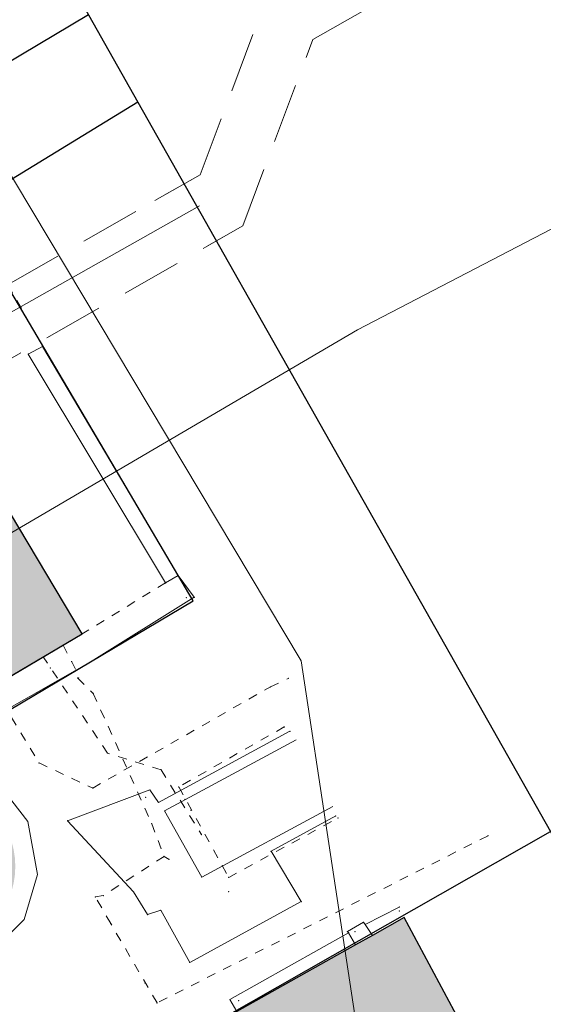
# Model space of a CAD drawing. Header units: metres. Extents: x -535942 to -530626, y -1087729 to -1086275.
# Tile 227 of 247: x -534097 to -534080, y -1086799 to -1086766. Entities that reach past the tile are written whole.
import ezdxf

# ---------------------------------------------------------------- set-up
doc = ezdxf.new("R2010")
doc.units = ezdxf.units.M
doc.linetypes.add('B_CARA_03', pattern=[3, 2, -1])
doc.linetypes.add('C_1', pattern=[0.6, 0.3, -0.3])
for name, color, linetype in [('18', 7, 'Continuous'), ('2', 7, 'Continuous'), ('23', 7, 'Continuous'), ('_blok katastr', 7, 'Continuous'), ('_blok podklad SS', 7, 'Continuous'), ('_blok SS sítě', 7, 'Continuous'), ('_blok zaměření - nové', 7, 'Continuous'), ('AG_srafy SS budovy', 252, 'Continuous')]:
    doc.layers.add(name, color=color, linetype=linetype)
doc.layers.add('AG revizni oblacek', color=111, linetype='Continuous', plot=False)
for name, color, linetype, lineweight in [('AG silno VN', 251, 'G_VED_661_PN', 13), ('AG uzemnění', 251, 'G_VED_663_PZ', 13), ('AG_SS kanal_déšť', 251, 'G_POTR_626_PN', 13), ('AG_SS náhon', 251, 'B_CARA_03', 13), ('AG_SS voda pitna', 251, 'G_POTR_616_PN', 13)]:
    doc.layers.add(name, color=color, linetype=linetype, lineweight=lineweight)
doc.layers.add('BT_hranice_budov', color=7, linetype='Continuous', lineweight=30, true_color=0x007f00)
doc.layers.add('BT_hranice_parcel', color=7, linetype='Continuous', true_color=0x007f00)
doc.linetypes.add('G_POTR_616_PN', pattern='A,0.5,-1,2,-6.5,[2,hpfmlin.shx,S=1,R=0,X=0,Y=0],-6.5,2,-1,0.5', length=20)
doc.linetypes.add('G_POTR_626_PN', pattern='A,0.5,-1,2,-6.5,[8,hpfmlin.shx,S=1,R=0,X=0,Y=0],-6.5,2,-1,0.5', length=20)
doc.linetypes.add('G_VED_661_PN', pattern='A,0.5,-1,2,-6.5,[29,hpfmlin.shx,S=1,R=0,X=0,Y=0],-6.5,2,-1,0.5', length=20)
doc.linetypes.add('G_VED_663_PZ', pattern='A,3.5,-3,7,-3,7,-6.5,[23,hpfmlin.shx,S=1,R=0,X=0,Y=0],-6.5,7,-3,7,-3,3.5', length=60)

# ---------------------------------------------------------------- blocks, each defined once
blk = doc.blocks.new('_KATASTR')
at = {"layer": 'BT_hranice_budov', "lineweight": -3}
for points in [[(-533808.4, -1086595.84), (-533814.49, -1086599.28), (-533813.01, -1086601.89), (-533811.34, -1086604.85), (-533848.29, -1086625.55), (-533851.31, -1086620.19), (-533856.58, -1086623.17), (-533862.78, -1086612.19), (-533934.12, -1086652.51), (-533935.17, -1086650.76), (-533966.6, -1086668.6), (-533965.65, -1086670.33), (-533975.13, -1086675.69), (-533991.7, -1086685.05), (-533997.09, -1086688.09), (-533997.9, -1086688.55), (-534007.23, -1086693.82), (-534008.18, -1086692.21), (-534039.67, -1086709.99), (-534038.77, -1086711.65), (-534104.74, -1086748.93), (-534094.94, -1086766.26), (-534093.29, -1086769.17), (-534079.52, -1086793.52)], [(-534091.34, -1086800.25), (-534079.52, -1086793.52), (-534076.11, -1086799.54), (-534073.33, -1086804.46), (-534085.18, -1086811.16), (-534091.34, -1086800.25)]]:
    blk.add_lwpolyline(points, dxfattribs=at)
at = {"layer": 'BT_hranice_parcel', "lineweight": -3}
for points in [[(-533975.13, -1086675.69), (-533991.7, -1086685.05), (-533997.09, -1086688.09), (-533997.9, -1086688.55), (-534007.23, -1086693.82), (-534008.18, -1086692.21), (-534039.67, -1086709.99), (-534038.77, -1086711.65), (-534104.74, -1086748.93), (-534094.94, -1086766.26), (-534093.29, -1086769.17), (-534079.52, -1086793.52)], [(-534094.94, -1086766.26), (-534115.16, -1086778.31), (-534118.64, -1086779), (-534122.31, -1086778.18), (-534123.56, -1086777.36), (-534124.4, -1086775.85), (-534124.88, -1086772.84), (-534124.9, -1086769.82), (-534124.46, -1086766.81), (-534123.61, -1086763.9), (-534122.43, -1086761.12), (-534121.34, -1086759.42), (-534119.93, -1086757.95), (-534106.45, -1086749.18), (-534104.72, -1086748.12), (-534067.4, -1086726.21)], [(-534093.29, -1086769.17), (-534099.16, -1086772.76)], [(-534108.65, -1086778.55), (-534100.97, -1086791.47), (-534091.45, -1086785.82), (-534099.16, -1086772.76), (-534108.65, -1086778.55)], [(-534076.11, -1086799.54), (-534073.33, -1086804.46), (-534085.18, -1086811.16), (-534091.34, -1086800.25), (-534079.52, -1086793.52), (-534076.11, -1086799.54)]]:
    blk.add_lwpolyline(points, dxfattribs=at)
blk = doc.blocks.new('kanalizace SS')
at = {"layer": 'AG_SS kanal_déšť', "ltscale": 0.7}
blk.add_lwpolyline([(-534000.132, -1086719.98), (-534001.982, -1086720.905), (-534000.318, -1086724.235), (-534007.872, -1086733.267), (-534055.089, -1086760.706), (-534085.965, -1086776.768), (-534114.31, -1086793.4)], dxfattribs=at)
blk = doc.blocks.new('náhon')
at = {"layer": 'AG_SS náhon'}
for p, q in [((-534087.452, -1086767.077), (-534037.731, -1086739.091)), ((-534091.219, -1086771.599), (-534088.875, -1086765.372)), ((-534091.219, -1086771.599), (-534089.273, -1086766.43)), ((-534089.792, -1086773.296), (-534087.452, -1086767.077)), ((-534089.792, -1086773.296), (-534088.065, -1086768.707)), ((-534113.314, -1086784.254), (-534091.219, -1086771.599)), ((-534092.724, -1086772.461), (-534091.219, -1086771.599)), ((-534111.945, -1086785.984), (-534089.792, -1086773.296)), ((-534091.001, -1086773.988), (-534089.792, -1086773.296))]:
    blk.add_line(p, q, dxfattribs=at)
blk = doc.blocks.new('ss pitná voda')
at = {"layer": 'AG_SS voda pitna', "ltscale": 0.7}
blk.add_line((-534085.563, -1086782.181), (-534085.563, -1086782.181), dxfattribs=at)
blk = doc.blocks.new('SS nízké napětí')
at = {"layer": 'AG silno VN', "ltscale": 0.7}
blk.add_line((-534112.51419, -1086784.63369), (-534091.23968, -1086772.63084), dxfattribs=at)
blk = doc.blocks.new('ss uzemnění')
at = {"layer": 'AG uzemnění', "ltscale": 0.4}
for p, q in [((-534087.84789, -1086787.82599), (-534103.81805, -1086761.09856)), ((-534084.11518, -1086812.48193), (-534087.84789, -1086787.82599))]:
    blk.add_line(p, q, dxfattribs=at)
blk = doc.blocks.new('Zaměření - zekan')
at = {"layer": 'AG_srafy SS budovy', "transparency": 33554602}
h = blk.add_hatch(color=256, dxfattribs=at)
h.dxf.hatch_style = 1
h.paths.add_polyline_path([(-534453.325, -1086966.969), (-534443.64, -1086964.47), (-534440.42, -1086963.61), (-534440.62, -1086962.77), (-534438.161, -1086962.135), (-534435.9, -1086961.56), (-534432.06, -1086960.58), (-534428.7, -1086959.69), (-534425.4, -1086958.85), (-534423.57, -1086958.39), (-534414.04, -1086955.97), (-534414.64, -1086953.75), (-534414.91, -1086952.73), (-534415.05, -1086952.24), (-534415.31, -1086951.23), (-534416.63, -1086946.34), (-534428.91, -1086949.44), (-534437.35, -1086951.61), (-534443.56, -1086953.24), (-534443.06, -1086955.13), (-534448.34, -1086956.52), (-534449.54, -1086956.83), (-534450.23, -1086957.02), (-534451.64, -1086957.39), (-534454.12, -1086958.04), (-534454.72, -1086958.19), (-534455.72, -1086958.46), (-534455.285, -1086960.065), (-534454.35, -1086963.34), (-534454.176, -1086963.958), (-534454.137, -1086964.098), (-534454.061, -1086964.37)])
h.paths.add_polyline_path([(-534449.11, -1086987.51), (-534445.794, -1086986.657), (-534443.94, -1086986.148), (-534443.968, -1086986.042), (-534442.31, -1086985.609), (-534441.179, -1086985.314), (-534431.78, -1086982.86), (-534426.34, -1086981.45), (-534426.27, -1086981.61), (-534423.234, -1086980.828), (-534421.037, -1086980.226), (-534414.29, -1086978.5), (-534410.17, -1086977.42), (-534409.67, -1086979.54), (-534407.98, -1086979.1), (-534405.71, -1086987.99), (-534405.64, -1086987.96), (-534405.57, -1086988.16), (-534405.509, -1086988.144), (-534404.631, -1086991.451), (-534404.368, -1086992.439), (-534403.734, -1086994.828), (-534403.627, -1086995.219), (-534399.381, -1086994.059), (-534393.93, -1086992.57), (-534392.974, -1086996.329), (-534392.378, -1086998.675), (-534391.96, -1087000.32), (-534391.274, -1087003.026), (-534389.51, -1087009.99), (-534387.84, -1087016.44), (-534385.756, -1087024.283), (-534384.58, -1087028.84), (-534384.22, -1087030.49), (-534394.01, -1087033.1), (-534393.06, -1087036.8), (-534392.78, -1087038.03)])
h.paths.add_polyline_path([(-534376.66, -1086982.86), (-534371.91, -1086992.08), (-534367.61, -1087000.29), (-534367.52, -1087000.44), (-534366.9, -1087001.62), (-534367.54, -1087001.98), (-534367.737, -1087002.086), (-534371.55, -1087004.13), (-534370.982, -1087005.221), (-534369.18, -1087008.63), (-534362.31, -1087021.78), (-534361.701, -1087022.93), (-534357.45, -1087020.68), (-534357.97, -1087019.22), (-534358.37, -1087018.01), (-534358.76, -1087016.83), (-534358.99, -1087016.22), (-534359.29, -1087015.33), (-534353.16, -1087012.14), (-534339.04, -1087004.84), (-534326.38, -1086998.22), (-534319.16, -1086994.47), (-534316.78, -1086998.99), (-534313.36, -1086997.22), (-534311.16, -1086996.07), (-534306.79, -1086993.79), (-534304.55, -1086992.63), (-534299.59, -1086990.04), (-534302, -1086985.39), (-534295.73, -1086982.11), (-534295.21, -1086982.98), (-534290.74, -1086980.63), (-534289.54, -1086982.76), (-534285.689, -1086980.559), (-534286.82, -1086978.58), (-534284.28, -1086977.22), (-534283.235, -1086976.681), (-534281.191, -1086975.648), (-534277.969, -1086973.961), (-534276.84, -1086973.37), (-534273.85, -1086971.79), (-534272.96, -1086971.31), (-534269.71, -1086969.61), (-534269.14, -1086969.31), (-534256.54, -1086962.76), (-534254.34, -1086961.61), (-534242.72, -1086955.58), (-534242.78, -1086955.43), (-534237.35, -1086952.6), (-534235.21, -1086949.4), (-534239.44, -1086941.34), (-534243.24, -1086941.25), (-534248.7, -1086944.11), (-534250.27, -1086941.13), (-534250.442, -1086940.78), (-534251.11, -1086939.54), (-534251.404, -1086938.86), (-534251.692, -1086938.244), (-534253.292, -1086935.242), (-534253.68, -1086934.506), (-534255.34, -1086931.42), (-534255.99, -1086930.13), (-534256.1, -1086929.92), (-534258.1, -1086926.1), (-534260.25, -1086921.97), (-534262.07, -1086922.92), (-534262.15, -1086922.98), (-534266.77, -1086925.44), (-534269.601, -1086926.909), (-534276.25, -1086930.36), (-534283.82, -1086934.31), (-534286.48, -1086935.71), (-534290.01, -1086937.545), (-534293.027, -1086939.097), (-534298.265, -1086941.82), (-534312.71, -1086949.33), (-534312.609, -1086949.519), (-534323.27, -1086955.1), (-534323.4, -1086955.17), (-534326.4, -1086956.7), (-534326.563, -1086956.785), (-534333.51, -1086960.401), (-534334.43, -1086960.88), (-534340.99, -1086964.26), (-534348.06, -1086967.99), (-534354.88, -1086971.555), (-534355.52, -1086971.89), (-534363.33, -1086975.94), (-534365.497, -1086977.064), (-534366.701, -1086977.688), (-534369.792, -1086979.291), (-534372.79, -1086980.846), (-534373.898, -1086981.423)])
h.paths.add_polyline_path([(-534225.31, -1086925.38), (-534227.21, -1086921.67), (-534228.94, -1086918.39), (-534222.95, -1086915.33), (-534223.49, -1086914.23), (-534224.055, -1086913.14), (-534224.584, -1086912.119), (-534225.22, -1086910.92), (-534225.33, -1086910.97), (-534229.4, -1086913.05), (-534232.81, -1086914.82), (-534233.83, -1086915.32), (-534235.03, -1086915.94), (-534238.81, -1086917.9), (-534236.52, -1086922.26), (-534234.28, -1086921.14), (-534233.59, -1086922.49), (-534231.31, -1086927.09), (-534227.3, -1086934.34), (-534227.79, -1086934.6), (-534227.68, -1086935.04), (-534229.402, -1086935.906), (-534227.63, -1086939.43), (-534226.47, -1086938.84), (-534217.79, -1086934.36), (-534219.631, -1086930.881), (-534221.853, -1086932.073), (-534224.064, -1086927.94)])
h.paths.add_polyline_path([(-534218.17, -1086907.24), (-534217.95, -1086907.68), (-534217.87, -1086907.62), (-534216.61, -1086910.03), (-534216.54, -1086910.155), (-534215.04, -1086913.13), (-534214.84, -1086913.49), (-534214.58, -1086913.36), (-534211.872, -1086911.912), (-534205.614, -1086908.665), (-534200.059, -1086905.833), (-534197.021, -1086904.268), (-534200.25, -1086898), (-534206.136, -1086901.043), (-534211.994, -1086904.075)])
h.paths.add_polyline_path([(-534204.81, -1086909.35), (-534204.26, -1086910.42), (-534206.72, -1086911.82), (-534204.65, -1086915.78), (-534198.56, -1086912.7), (-534200.8, -1086908.63), (-534203.55, -1086910.02), (-534204.07, -1086908.98)])
h.paths.add_polyline_path([(-534195.75, -1086896.47), (-534199.09, -1086898.18), (-534196.17, -1086903.85), (-534195.872, -1086903.697), (-534194.67, -1086903.07), (-534192.88, -1086902.14), (-534194.66, -1086898.61), (-534195.18, -1086897.6)])
h.paths.add_polyline_path([(-534084.41, -1086796.39), (-534085.46, -1086796.99), (-534086.03, -1086797.3), (-534089.99, -1086799.53), (-534091.27, -1086800.26), (-534090.926, -1086800.878), (-534105.36, -1086808.92), (-534099.72, -1086818.96), (-534099.63, -1086819.17), (-534085.25, -1086811.1), (-534085.18, -1086811.21), (-534081.15, -1086808.94), (-534081.954, -1086801.31), (-534084.05, -1086801.531), (-534080.645, -1086800.125), (-534082.403, -1086800.125)])
edge = h.paths.add_edge_path()
edge.add_arc((-534100.213, -1086794.682), 2.831, 0, 360)
h.paths.add_polyline_path([(-534099.94, -1086778.89), (-534103.97, -1086781.3), (-534100.2, -1086787.73), (-534099.26, -1086789.35), (-534095.15, -1086786.92)])
h.paths.add_polyline_path([(-534107.32, -1086754.82), (-534114.77, -1086759.06), (-534107.17, -1086772.4), (-534104.69, -1086771), (-534100.77, -1086768.78), (-534099.767, -1086768.215)])
h.paths.add_polyline_path([(-534117.45, -1086774.96), (-534116.11, -1086777.42), (-534114.41, -1086776.46), (-534113.26, -1086775.8), (-534111.02, -1086774.53), (-534109.715, -1086773.79), (-534109.3, -1086773.55), (-534110.665, -1086771.131)])
at = {"layer": '18', "color": 252, "lineweight": 15}
for p in [(-534096.47, -1086777.33), (-534096.95, -1086777.58), (-534092.37, -1086785.22), (-534091.95, -1086784.97), (-534091.68, -1086785.71), (-534091.41, -1086785.7), (-534095.15, -1086786.92), (-534095.5, -1086787.85), (-534094.85, -1086787.84), (-534096.21, -1086788.06), (-534095.3, -1086788.4), (-534095.28, -1086788.39), (-534088.27, -1086788.41), (-534088.87, -1086788.69), (-534094.78, -1086788.91), (-534088.41, -1086790.03), (-534088.22, -1086790.17), (-534094.31, -1086790.9), (-534096.59, -1086791.23), (-534092.52, -1086791.46), (-534094.8, -1086792.07), (-534091.93, -1086792.03), (-534093.03, -1086792.38), (-534092.89, -1086792.13), (-534091.72, -1086792.45), (-534092.61, -1086792.55), (-534092.4, -1086792.83), (-534091.52, -1086792.81), (-534086.69, -1086793), (-534086.62, -1086793.07), (-534095.64, -1086793.16), (-534092.83, -1086793.26), (-534091.17, -1086793.62), (-534081.61, -1086793.66), (-534092.42, -1086794.35), (-534088.85, -1086794.18), (-534092.25, -1086794.45), (-534090.48, -1086794.66), (-534091.16, -1086795.04), (-534090.26, -1086795.05), (-534094.71, -1086795.7), (-534094.45, -1086795.66), (-534093.44, -1086795.53), (-534090.26, -1086795.53), (-534087.84, -1086795.86), (-534084.57, -1086796.04), (-534092.97, -1086796.29), (-534092.53, -1086796.15), (-534084.57, -1086796.17), (-534084.41, -1086796.39), (-534094.2, -1086796.59), (-534085.76, -1086796.55), (-534085.71, -1086796.62), (-534086.3, -1086796.86), (-534086.26, -1086796.9), (-534086.05, -1086796.86), (-534085.46, -1086796.99), (-534086.03, -1086797.3), (-534091.56, -1086797.89), (-534093.05, -1086798.58), (-534092.65, -1086799.24), (-534090.22, -1086799.13), (-534089.93, -1086799.16)]:
    blk.add_point(p, dxfattribs=at)
at = {"layer": '2', "color": 251, "linetype": 'C_1', "lineweight": 15}
for p, q in [((-534098.79, -1086773.18), (-534096.47, -1086777.33)), ((-534092.37, -1086785.22), (-534095.15, -1086786.92)), ((-534095.79, -1086787.3), (-534095.23, -1086788.37)), ((-534094.31, -1086790.9), (-534096.45, -1086787.69)), ((-534095.28, -1086788.39), (-534095.3, -1086788.4)), ((-534095.3, -1086788.4), (-534094.78, -1086788.91)), ((-534088.87, -1086788.69), (-534088.27, -1086788.41)), ((-534098.14, -1086788.69), (-534096.59, -1086791.23)), ((-534094.8, -1086792.07), (-534088.87, -1086788.69)), ((-534094.78, -1086788.91), (-534092.83, -1086793.26)), ((-534088.41, -1086790.03), (-534091.93, -1086792.03)), ((-534092.52, -1086791.46), (-534094.31, -1086790.9)), ((-534096.59, -1086791.23), (-534094.8, -1086792.07)), ((-534092.52, -1086791.46), (-534091.17, -1086793.62)), ((-534091.93, -1086792.03), (-534090.26, -1086795.05)), ((-534090.26, -1086795.05), (-534086.62, -1086793.07)), ((-534092.83, -1086793.26), (-534092.42, -1086794.35)), ((-534081.61, -1086793.66), (-534092.65, -1086799.24)), ((-534092.42, -1086794.35), (-534094.45, -1086795.66)), ((-534092.42, -1086794.35), (-534092.25, -1086794.45)), ((-534094.71, -1086795.7), (-534094.45, -1086795.66)), ((-534094.2, -1086796.59), (-534094.71, -1086795.7)), ((-534092.65, -1086799.24), (-534094.2, -1086796.59))]:
    blk.add_line(p, q, dxfattribs=at)
at = {"layer": '2', "color": 251, "lineweight": 15}
for p, q in [((-534096.95, -1086777.58), (-534096.47, -1086777.33)), ((-534091.95, -1086784.97), (-534096.47, -1086777.33)), ((-534092.37, -1086785.22), (-534096.95, -1086777.58)), ((-534095.15, -1086786.92), (-534099.94, -1086778.89)), ((-534091.95, -1086784.97), (-534092.37, -1086785.22)), ((-534091.41, -1086785.7), (-534091.95, -1086784.97)), ((-534094.85, -1086787.84), (-534091.41, -1086785.7)), ((-534095.15, -1086786.92), (-534099.26, -1086789.35)), ((-534098.01, -1086789.64), (-534094.85, -1086787.84)), ((-534088.22, -1086790.17), (-534092.61, -1086792.55)), ((-534098, -1086791.85), (-534096.97, -1086793.19)), ((-534092.89, -1086792.13), (-534095.64, -1086793.16)), ((-534092.89, -1086792.13), (-534092.61, -1086792.55)), ((-534088.85, -1086794.18), (-534086.69, -1086793)), ((-534096.97, -1086793.19), (-534096.64, -1086794.95)), ((-534093.44, -1086795.53), (-534095.64, -1086793.16)), ((-534088.85, -1086794.18), (-534087.84, -1086795.86)), ((-534096.64, -1086794.95), (-534097.09, -1086796.46)), ((-534092.97, -1086796.29), (-534093.44, -1086795.53)), ((-534087.84, -1086795.86), (-534091.56, -1086797.89)), ((-534084.57, -1086796.04), (-534085.71, -1086796.62)), ((-534092.53, -1086796.15), (-534092.97, -1086796.29)), ((-534091.56, -1086797.89), (-534092.53, -1086796.15)), ((-534085.46, -1086796.99), (-534084.41, -1086796.39)), ((-534097.09, -1086796.46), (-534098.34, -1086797.72)), ((-534085.76, -1086796.55), (-534086.3, -1086796.86)), ((-534085.71, -1086796.62), (-534085.76, -1086796.55)), ((-534085.71, -1086796.62), (-534085.46, -1086796.99)), ((-534086.26, -1086796.9), (-534090.22, -1086799.13)), ((-534086.3, -1086796.86), (-534086.26, -1086796.9)), ((-534086.26, -1086796.9), (-534086.03, -1086797.3)), ((-534086.03, -1086797.3), (-534085.46, -1086796.99)), ((-534089.99, -1086799.53), (-534086.03, -1086797.3)), ((-534090.22, -1086799.13), (-534089.99, -1086799.53))]:
    blk.add_line(p, q, dxfattribs=at)
at = {"layer": '23', "color": 252, "lineweight": 15}
for p, q in [((-534092.4, -1086792.83), (-534088.01, -1086790.46)), ((-534091.16, -1086795.04), (-534086.79, -1086792.68)), ((-534091.16, -1086795.04), (-534092.4, -1086792.83))]:
    blk.add_line(p, q, dxfattribs=at)
at = {"layer": 'AG revizni oblacek'}
for points in [[(-534099.94, -1086778.89), (-534103.97, -1086781.3), (-534100.2, -1086787.73), (-534099.26, -1086789.35), (-534095.15, -1086786.92)], [(-534084.41, -1086796.39), (-534085.46, -1086796.99), (-534086.03, -1086797.3), (-534089.99, -1086799.53), (-534091.27, -1086800.26), (-534090.926, -1086800.878), (-534105.36, -1086808.92), (-534099.72, -1086818.96), (-534099.63, -1086819.17), (-534085.25, -1086811.1), (-534085.18, -1086811.21), (-534081.15, -1086808.94), (-534081.954, -1086801.31), (-534084.05, -1086801.531), (-534080.645, -1086800.125), (-534082.403, -1086800.125)]]:
    blk.add_lwpolyline(points, close=True, dxfattribs=at)

msp = doc.modelspace()

# ---------------------------------------------------------------- block references
at = {"layer": '_blok katastr', "lineweight": -3}
msp.add_blockref('_KATASTR', (0, 0), dxfattribs=at)
at = {"layer": '_blok podklad SS'}
msp.add_blockref('náhon', (0, 0), dxfattribs=at)
at = {"layer": '_blok SS sítě'}
for name in ['kanalizace SS', 'SS nízké napětí', 'ss pitná voda', 'ss uzemnění']:
    msp.add_blockref(name, (0, 0), dxfattribs=at)
at = {"layer": '_blok zaměření - nové', "linetype": 'ByBlock'}
msp.add_blockref('Zaměření - zekan', (0, 0), dxfattribs=at)

doc.saveas('drawing.dxf')
